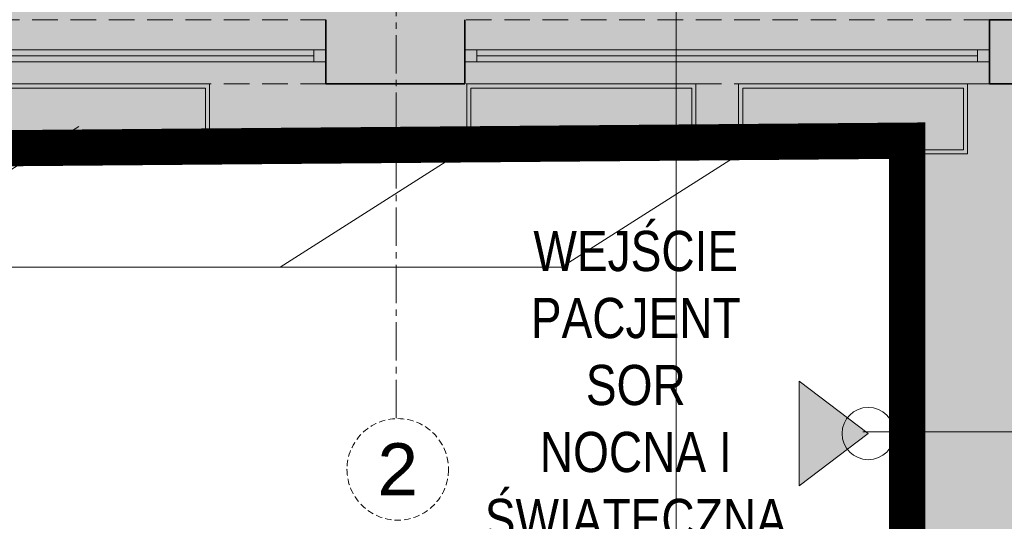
# Model space of a CAD drawing. Header units: millimetres. Extents: x -9409 to 0, y -5353 to 3057.
# Tile 90 of 256: x -7079 to -6590, y -3621 to -3371. Entities that reach past the tile are written whole.
import ezdxf
from ezdxf.enums import TextEntityAlignment as Align

# ---------------------------------------------------------------- set-up
doc = ezdxf.new("R2010")
doc.units = ezdxf.units.MM
for name, pattern in [('ACAD_ISO02W100', [15, 12, -3]), ('CACHE2', [4.7625, 3.175, -1.5875]), ('CENTER2', [28.575, 19.05, -3.175, 3.175, -3.175]), ('CONTINU', [0]), ('DASHED', [19.05, 12.7, -6.35]), ('DASHED2', [0.375, 0.25, -0.125])]:
    doc.linetypes.add(name, pattern=pattern)
doc.layers.add('72', color=1, linetype='Continuous')
for name, color, linetype, lineweight in [('A-AREA-____-IDEN', 81, 'Continuous', 5), ('SQ_Drzwi', 170, 'Continuous', 9), ('SQ_HATCH', 140, 'Continuous', 13), ('SQ_ISTN.Ściany', 140, 'Continuous', 35), ('SQ_Opisy', 7, 'Continuous', 18), ('SQ_Osie', 220, 'CENTER2', 9), ('SQ_TECHNOLOGIA', 251, 'Continuous', 9), ('SQ_ZAKRES_OPRACOWANIA', 7, 'ACAD_ISO02W100', 20)]:
    doc.layers.add(name, color=color, linetype=linetype, lineweight=lineweight)
doc.layers.add('SQ_STOLARKA ISTNIEJĄCA', color=7, linetype='Continuous', lineweight=9, true_color=0x575757)
doc.layers.add('SQ_Widok', color=7, linetype='DASHED', lineweight=15, true_color=0x474747)
doc.styles.add('Arial Narrow_2', font='ARIALN.TTF', dxfattribs={"height": 20})
doc.styles.get("Standard").update_dxf_attribs({"font": 'arial.ttf'})

# ---------------------------------------------------------------- blocks, each defined once
blk = doc.blocks.new('osie bud A')
at = {"layer": 'SQ_Osie'}
blk.add_line((23474.3, 19372.6), (23474.3, 17597.31), dxfattribs=at)
at = {"layer": 'SQ_Osie', "linetype": 'ByBlock'}
blk.add_circle((23473.56, 19398.15), 25.25, dxfattribs=at)
at = {"layer": 'SQ_Osie'}
blk.add_text('2', height=26, rotation=180, dxfattribs=at).set_placement((23473.56, 19398.15), align=Align.MIDDLE_CENTER)
blk = doc.blocks.new('stan projektowany')
at = {"layer": 'SQ_HATCH'}
h = blk.add_hatch(dxfattribs=at)
h.set_pattern_fill('ANGLE')
h.set_pattern_definition([(0, (-10464.962, 6233.929), (0, 6.985), [5.08, -1.905]), (90, (-10464.962, 6233.929), (-6.985, 4e-16), [5.08, -1.905])])
h.paths.add_polyline_path([(-15233.14, 8198.65), (-15198.14, 8198.65), (-15176.65, 8198.65), (-15176.65, 8216.15), (-15144.65, 8216.15), (-15144.65, 8147.15), (-15144.65, 7886.15), (-15144.65, 7837.15), (-15144.65, 7734.77), (-15104.65, 7734.77), (-15104.65, 10535.59), (-15737.65, 10535.59), (-15737.65, 10615.59), (-15789.65, 10615.59), (-16075.65, 10615.59), (-16075.65, 9587.27), (-16120.11, 9587.27), (-16120.11, 9436.61), (-16071.65, 9436.61), (-16071.65, 9307.59), (-16259.65, 9307.59), (-16259.65, 8898.65), (-16704.65, 8898.65), (-16704.65, 7768.15), (-16704.65, 7751.82), (-16685.57, 7751.82), (-16685.57, 7130.61), (-16718.15, 7131.63), (-16718.15, 7178.15), (-16999.65, 7178.15), (-16999.65, 7808.15), (-19394.65, 7808.15), (-19394.65, 6211.23), (-19462.48, 6211.23), (-19462.48, 5925.46), (-18509.26, 5925.46), (-18509.26, 6211.23), (-17103.03, 6223.02), (-17103.03, 5881.49), (-15104.65, 5873.27), (-15104.65, 7734.77), (-15144.65, 7734.77), (-15144.65, 7707.15), (-15176.65, 7707.15), (-15176.65, 7706.65), (-15176.65, 7706.65), (-15259.89, 7706.65), (-15259.87, 7706.75), (-15259.87, 7707.15), (-15292.71, 7707.15), (-15292.71, 7696.65), (-15292.7, 7696.65), (-15292.71, 7706.65), (-15297.71, 7706.65), (-15297.7, 7699.45, 0.414214), (-15297.4, 7699.15), (-15296.5, 7699.15, -0.414214), (-15296.2, 7698.85), (-15296.2, 7696.95, 0.527766), (-15295.86, 7696.59, -0.450501), (-15295.27, 7696.07, -0.414104), (-15295.79, 7695.54), (-15295.07, 7695.5), (-15295.79, 7695.54, -0.414323), (-15296.32, 7696.07, -0.409171), (-15295.87, 7696.65, -0.450389), (-15296.2, 7696.95), (-15296.2, 7698.85, 0.414214), (-15296.5, 7699.15), (-15297.4, 7699.15, -0.414214), (-15297.7, 7699.45), (-15297.71, 7706.65), (-15292.71, 7706.65), (-15292.71, 7707.15), (-15259.87, 7707.15), (-15259.87, 7734.77), (-15473.3, 7734.77), (-15473.3, 7771.14, -0.414214), (-15477.3, 7775.14, -1), (-15469.3, 7775.14, -0.414214), (-15473.3, 7771.14), (-15473.3, 7749.3), (-15457.7, 7749.3), (-15457.7, 7760.15), (-15457.96, 7760.19), (-15457.96, 7773.87), (-15457.96, 7787.54), (-15457.7, 7799.3), (-15457.7, 7787.58), (-15431.62, 7791.36, -0.038172), (-15427.99, 7791.64, -0.032853), (-15424.84, 7791.44, -0.057631), (-15419.72, 7790.17, -0.057695), (-15415.53, 7788.02, -0.068919), (-15411.87, 7784.77, -0.070278), (-15409.44, 7780.92, -0.066142), (-15408.18, 7776.69, -0.045653), (-15407.94, 7773.2, -0.032968), (-15408.15, 7770.68, -0.068737), (-15409.44, 7766.28, -0.070278), (-15411.87, 7762.43, -0.068919), (-15415.53, 7759.18, -0.057695), (-15419.72, 7757.03, -0.057631), (-15424.84, 7755.76, -0.032853), (-15427.99, 7755.56, -0.033182), (-15431.15, 7755.77), (-15457.7, 7760.15), (-15457.7, 7749.3), (-15473.3, 7749.3), (-15473.3, 7734.77), (-15259.87, 7734.77), (-15259.87, 7837.15), (-15259.9, 7837.15), (-15259.87, 7837.13), (-15176.65, 7837.15), (-15176.65, 7734.77), (-15144.65, 7734.77), (-15144.65, 7837.15), (-15144.65, 7886.15), (-15176.65, 7886.15), (-15176.65, 8147.15), (-15176.65, 8163.65), (-15198.14, 8163.65), (-15233.14, 8163.65)])
at = {"layer": 'SQ_Opisy'}
h = blk.add_hatch(color=7, dxfattribs=at)
h.dxf.hatch_style = 1
h.paths.add_polyline_path([(-17122.45, 6077.27), (-17156.79, 6051.26), (-17156.79, 6103.28)])
at = {"layer": 'SQ_Drzwi'}
blk.add_lwpolyline([(-17008.6, 6078.17), (-17125.17, 6078.17)], dxfattribs=at)
blk.add_circle((-17122.45, 6077.27), 13, dxfattribs=at)
at = {"layer": 'SQ_ISTN.Ściany'}
for p, q in [((-17392.11, 6251.23), (-17392.11, 6283.23)), ((-17323.11, 6251.23), (-17323.11, 6283.23)), ((-16993.11, 6283.23), (-17062.11, 6283.23)), ((-17062.11, 6251.23), (-17062.11, 6283.23)), ((-17323.11, 6251.23), (-17392.11, 6251.23)), ((-16993.11, 6251.23), (-17062.11, 6251.23))]:
    blk.add_line(p, q, dxfattribs=at)
at = {"layer": 'SQ_Opisy'}
blk.add_lwpolyline([(-17122.45, 6077.27), (-17156.79, 6051.26), (-17156.79, 6103.28)], close=True, dxfattribs=at)
at = {"layer": 'SQ_STOLARKA ISTNIEJĄCA', "lineweight": 13}
for p, q in [((-17647.11, 6268.23), (-17398.11, 6268.23)), ((-17317.11, 6268.23), (-17068.11, 6268.23)), ((-17647.11, 6265.23), (-17398.11, 6265.23)), ((-17317.11, 6265.23), (-17068.11, 6265.23)), ((-17647.11, 6262.23), (-17398.11, 6262.23)), ((-17317.11, 6262.23), (-17068.11, 6262.23))]:
    blk.add_line(p, q, dxfattribs=at)
for points in [[(-17392.11, 6262.23), (-17392.11, 6268.23), (-17398.11, 6268.23), (-17398.11, 6262.23)], [(-17317.11, 6262.23), (-17317.11, 6268.23), (-17323.11, 6268.23), (-17323.11, 6262.23)], [(-17062.11, 6262.23), (-17062.11, 6268.23), (-17068.11, 6268.23), (-17068.11, 6262.23)], [(-17563.95, 6251.23), (-17450.09, 6251.23), (-17450.09, 6216.4), (-17563.95, 6216.4)], [(-17561.95, 6249.23), (-17452.09, 6249.23), (-17452.09, 6218.4), (-17561.95, 6218.4)], [(-17322.04, 6251.23), (-17208.18, 6251.23), (-17208.18, 6216.4), (-17322.04, 6216.4)], [(-17320.04, 6249.23), (-17210.18, 6249.23), (-17210.18, 6218.4), (-17320.04, 6218.4)], [(-17186.87, 6251.23), (-17073.02, 6251.23), (-17073.02, 6216.4), (-17186.87, 6216.4)], [(-17184.87, 6249.23), (-17075.02, 6249.23), (-17075.02, 6218.4), (-17184.87, 6218.4)]]:
    blk.add_lwpolyline(points, close=True, dxfattribs=at)
at = {"layer": 'SQ_Widok'}
for points in [[(-17392.11, 6283.23), (-17653.11, 6283.23)], [(-17062.11, 6283.23), (-17323.11, 6283.23)], [(-17392.11, 6251.23), (-17653.11, 6251.23)], [(-17062.11, 6251.23), (-17323.11, 6251.23)]]:
    blk.add_lwpolyline(points, dxfattribs=at)
at = {"layer": 'SQ_Widok', "color": 250, "linetype": 'CONTINU', "true_color": 0x383838}
for points in [[(-18534.96, 6230), (-18424.96, 6160), (-17274.96, 6160)], [(-17514.96, 6230), (-17624.96, 6160)], [(-17304.96, 6230), (-17414.96, 6160)], [(-17164.96, 6230), (-17274.96, 6160)]]:
    blk.add_lwpolyline(points, dxfattribs=at)
at = {"layer": 'SQ_ZAKRES_OPRACOWANIA', "color": 251, "linetype": 'DASHED2', "ltscale": 100, "true_color": 0x636466, "const_width": 18}
blk.add_lwpolyline([(-15104.65, 10541.71), (-15104.65, 7946.16), (-14458.39, 7942.46), (-14458.39, 5881.49), (-17103.03, 5881.49), (-17103.03, 6223.02), (-18509.26, 6211.23), (-18509.26, 5925.46), (-19462.48, 5925.46), (-19462.48, 6211.23), (-19394.65, 6211.23), (-19394.65, 7808.15), (-16999.65, 7808.15), (-16999.65, 7178.15), (-16704.65, 7178.15), (-16704.65, 7768.15), (-16704.65, 8898.65), (-16259.65, 8898.65), (-16259.65, 9307.59), (-16071.65, 9307.59), (-16071.65, 9436.61)], dxfattribs=at)
at = {"layer": 'SQ_Osie', "linetype": 'CACHE2', "ltscale": 5, "rotation": 180}
blk.add_blockref('osie bud A', (6117.15, 25457.6), dxfattribs=at)
at = {"layer": 'SQ_Opisy', "insert": (-17238.04, 6067.96), "char_height": 20, "width": 109.2971, "attachment_point": 5, "style": 'Arial Narrow_2'}
blk.add_mtext('WEJŚCIE \\PPACJENT\\PSOR \\PNOCNA I ŚWIĄTECZNA OPIEKA ZDROWOTNA', dxfattribs=at)
blk = doc.blocks.new('WYPOSAŻENIE')
at = {"layer": '72', "color": 30, "linetype": 'ACAD_ISO02W100', "lineweight": 9, "true_color": 0xf26722}
blk.add_lwpolyline([(5004.84, -3453.8, -0.22188), (7230.1, -3359.04), (7223.31, -3350.18)], format="xyb", dxfattribs=at)

msp = doc.modelspace()

# ---------------------------------------------------------------- hatches: boundary and pattern name
at = {"layer": 'SQ_HATCH'}
h = msp.add_hatch(dxfattribs=at)
h.set_pattern_fill('ANGLE')
h.set_pattern_definition([(0, (0, -3420.361), (0, 6.985), [5.08, -1.905]), (90, (0, -3420.361), (-6.985, 4e-16), [5.08, -1.905])])
h.paths.add_polyline_path([(-4768.17, -1455.64), (-4733.17, -1455.64), (-4711.69, -1455.64), (-4711.69, -1438.14), (-4679.69, -1438.14), (-4679.69, -1507.14), (-4679.69, -1768.14), (-4679.69, -1817.14), (-4679.69, -1919.52), (-4639.69, -1919.52), (-4639.69, 881.3), (-5272.69, 881.3), (-5272.69, 961.3), (-5324.69, 961.3), (-5610.69, 961.3), (-5610.69, -67.02), (-5655.15, -67.02), (-5655.15, -217.68), (-5606.69, -217.68), (-5606.69, -346.7), (-5794.69, -346.7), (-5794.69, -755.64), (-6239.69, -755.64), (-6239.69, -1886.14), (-6239.69, -1902.47), (-6220.6, -1902.47), (-6220.6, -2523.68), (-6253.19, -2522.66), (-6253.19, -2476.14), (-6534.69, -2476.14), (-6534.69, -1846.14), (-8929.69, -1846.14), (-8929.69, -3443.06), (-8997.52, -3443.06), (-8997.52, -3728.83), (-8044.3, -3728.83), (-8044.3, -3443.06), (-6638.07, -3431.27), (-6638.07, -3772.8), (-4639.69, -3781.02), (-4639.69, -1919.52), (-4679.69, -1919.52), (-4679.69, -1947.14), (-4711.69, -1947.14), (-4711.69, -1947.64), (-4711.69, -1947.64), (-4794.93, -1947.64), (-4794.91, -1947.54), (-4794.91, -1947.14), (-4827.74, -1947.14), (-4827.74, -1957.64), (-4827.74, -1957.64), (-4827.74, -1947.64), (-4832.74, -1947.64), (-4832.74, -1954.84, 0.414214), (-4832.44, -1955.14), (-4831.54, -1955.14, -0.414214), (-4831.24, -1955.44), (-4831.24, -1957.34, 0.527766), (-4830.9, -1957.7, -0.450501), (-4830.3, -1958.22, -0.414104), (-4830.83, -1958.75), (-4830.11, -1958.79), (-4830.83, -1958.75, -0.414323), (-4831.36, -1958.22, -0.409171), (-4830.9, -1957.64, -0.450389), (-4831.24, -1957.34), (-4831.24, -1955.44, 0.414214), (-4831.54, -1955.14), (-4832.44, -1955.14, -0.414214), (-4832.74, -1954.84), (-4832.74, -1947.64), (-4827.74, -1947.64), (-4827.74, -1947.14), (-4794.91, -1947.14), (-4794.91, -1919.52), (-5008.34, -1919.52), (-5008.34, -1883.15, -0.414214), (-5012.34, -1879.15, -1), (-5004.34, -1879.15, -0.414214), (-5008.34, -1883.15), (-5008.34, -1904.99), (-4992.74, -1904.99), (-4992.74, -1894.14), (-4992.99, -1894.1), (-4992.99, -1880.42), (-4992.99, -1866.75), (-4992.74, -1854.99), (-4992.74, -1866.71), (-4966.66, -1862.93, -0.038172), (-4963.03, -1862.65, -0.032853), (-4959.88, -1862.85, -0.057631), (-4954.76, -1864.12, -0.057695), (-4950.57, -1866.27, -0.068919), (-4946.91, -1869.52, -0.070278), (-4944.47, -1873.37, -0.066142), (-4943.21, -1877.6, -0.045653), (-4942.98, -1881.09, -0.032968), (-4943.19, -1883.61, -0.068737), (-4944.47, -1888.01, -0.070278), (-4946.91, -1891.86, -0.068919), (-4950.57, -1895.11, -0.057695), (-4954.76, -1897.26, -0.057631), (-4959.88, -1898.53, -0.032853), (-4963.03, -1898.73, -0.033182), (-4966.19, -1898.52), (-4992.74, -1894.14), (-4992.74, -1904.99), (-5008.34, -1904.99), (-5008.34, -1919.52), (-4794.91, -1919.52), (-4794.91, -1817.14), (-4794.93, -1817.14), (-4794.91, -1817.16), (-4711.69, -1817.14), (-4711.69, -1919.52), (-4679.69, -1919.52), (-4679.69, -1817.14), (-4679.69, -1768.14), (-4711.69, -1768.14), (-4711.69, -1507.14), (-4711.69, -1490.64), (-4733.17, -1490.64), (-4768.17, -1490.64)])

# ---------------------------------------------------------------- linework, layer by layer
at = {"layer": 'A-AREA-____-IDEN'}
msp.add_line((-6752.92, -3883.71), (-6752.92, -2994.24), dxfattribs=at)

# ---------------------------------------------------------------- block references
at = {"layer": 'SQ_ISTN.Ściany'}
msp.add_blockref('stan projektowany', (10464.96, -9654.29), dxfattribs=at)
at = {"layer": 'SQ_TECHNOLOGIA'}
msp.add_blockref('WYPOSAŻENIE', (-13165.94, 0), dxfattribs=at)

doc.saveas('drawing.dxf')
